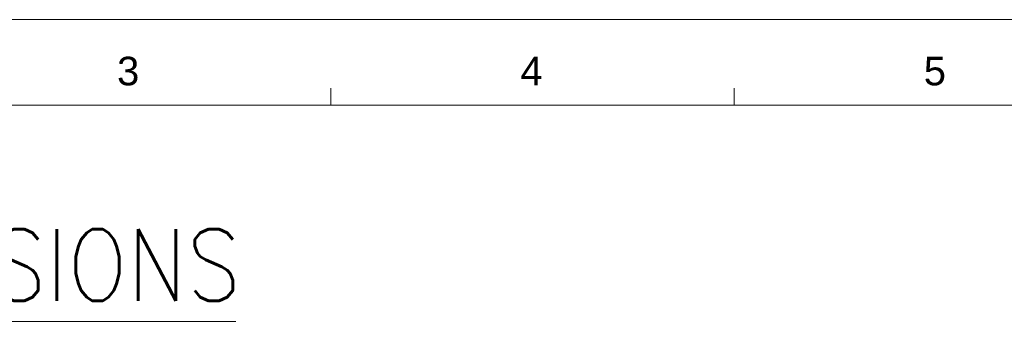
# Model space of a CAD drawing. Extents: x 879 to 1770, y -20 to 610.
# Tile 12 of 24: x 1137 to 1395, y 530 to 610. Entities that reach past the tile are written whole.
import ezdxf
from ezdxf.enums import TextEntityAlignment as Align

# ---------------------------------------------------------------- set-up
doc = ezdxf.new("R2010")
doc.units = 0
doc.header["$LTSCALE"] = 2
doc.header["$MEASUREMENT"] = 0
doc.layers.get('0').update_dxf_attribs({"linetype": 'CONTINUOUS'})
doc.styles.get("Standard").update_dxf_attribs({"font": 'txt.shx', "width": 0.75, "oblique": 15})
doc.styles.add('TEXTSTYLE_1', font='ARIAL.TTF')

msp = doc.modelspace()

# ---------------------------------------------------------------- linework, layer by layer
at = {"linetype": 'Continuous', "lineweight": 5}
for p, q in [((878.658, 609.697), (1769.658, 609.697)), ((1218.408, 587.197), (1218.408, 591.697)), ((1324.158, 587.197), (1324.158, 591.697)), ((901.158, 587.197), (1747.158, 587.197))]:
    msp.add_line(p, q, dxfattribs=at)
at = {"color": 0, "linetype": 'Continuous', "lineweight": 5}
msp.add_line((945.428, 530.468), (1193.516, 530.468), dxfattribs=at)

# ---------------------------------------------------------------- texts
at = {"linetype": 'Continuous', "lineweight": 5, "style": 'TEXTSTYLE_1'}
for s, p in [('3', (1165.252, 592.454)), ('4', (1271.002, 592.454)), ('5', (1376.752, 592.454))]:
    msp.add_text(s, height=7.5, dxfattribs=at).set_placement(p, align=Align.CENTER)
at = {"color": 0, "linetype": 'Continuous', "lineweight": 5, "width": 0.75283}
msp.add_text('PHYSICAL DIMENSIONS', height=18.75, dxfattribs=at).set_placement((945.415, 535.882), (1194.79, 535.882), align=Align.FIT)

doc.saveas('drawing.dxf')
